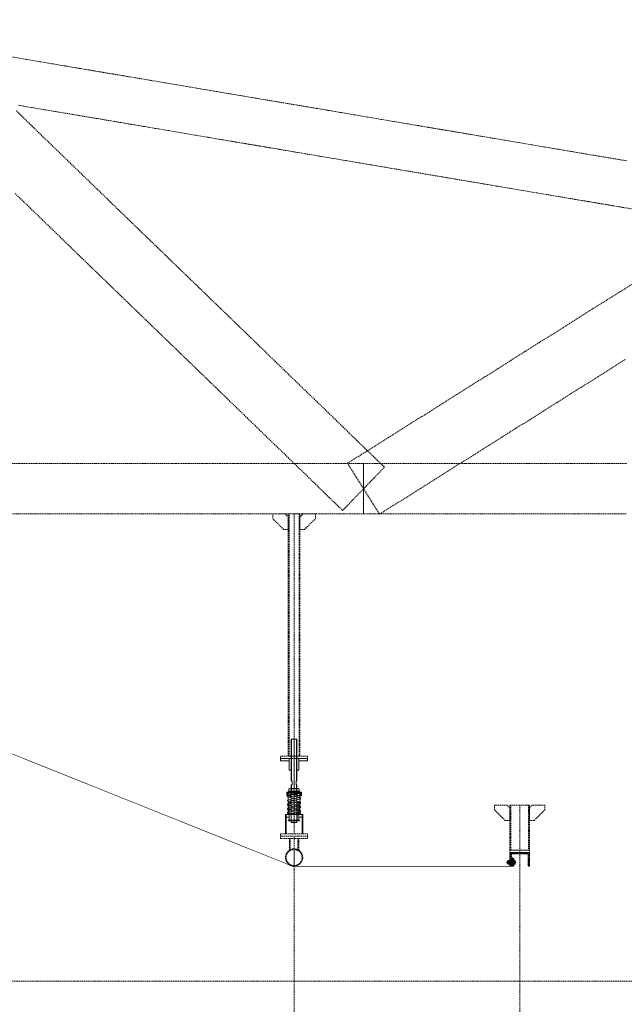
# Model space of a CAD drawing. Header units: millimetres. Extents: x -176817 to 571382, y -58489 to 156123.
# Tile 189 of 256: x 165889 to 169004, y -28065 to -22990. Entities that reach past the tile are written whole.
import ezdxf

# ---------------------------------------------------------------- set-up
doc = ezdxf.new("R2010")
doc.units = ezdxf.units.MM
doc.header["$LTSCALE"] = 0.2
for name, pattern in [('AM_ISO02W050', [7.5, 6, -1.5]), ('AM_ISO02W050x2', [3.75, 3, -0.75]), ('AM_ISO08W050', [18, 12, -1.5, 3, -1.5]), ('AM_ISO08W050x2', [9, 6, -0.75, 1.5, -0.75]), ('HIDDEN', [9.525, 6.35, -3.175])]:
    doc.linetypes.add(name, pattern=pattern)
doc.layers.get('Defpoints').update_dxf_attribs({"lineweight": 13})
for name, color, linetype, lineweight in [('-A Siatka', 30, 'Continuous', 35), ('-AAA Podkład', 252, 'Continuous', 13), ('-AAA Widok', 2, 'Continuous', 30), ('-AAA Wymiar', 1, 'Continuous', 18), ('AM_0N', 7, 'Continuous', 13), ('AM_3N', 6, 'AM_ISO02W050', 13), ('AM_4N', 3, 'Continuous', 13), ('AM_7N', 4, 'AM_ISO08W050', 13), ('AM_8', 1, 'Continuous', 13)]:
    doc.layers.add(name, color=color, linetype=linetype, lineweight=lineweight)
doc.styles.get("Standard").update_dxf_attribs({"font": 'arial.ttf'})
doc.dimstyles.new('STANDARD-100', dxfattribs={"dimscale": 100, "dimtxt": 2, "dimasz": 2, "dimexe": 0, "dimexo": 0, "dimgap": 0.6, "dimtad": 1, "dimdec": 0, "dimzin": 12, "dimdsep": 46, "dimtxsty": 'Standard', "dimcen": 1, "dimclrd": 256, "dimclre": 256, "dimclrt": 2, "dimadec": 0, "dimazin": 0, "dimtfac": 1, "dimtdec": 0, "dimtmove": 0, "dimatfit": 3, "dimfxl": 0, "dimtolj": 1, "dimtzin": 0, "dimarcsym": 0})

# ---------------------------------------------------------------- blocks, each defined once
blk = doc.blocks.new('*U1058')
at = {"layer": 'AM_0N'}
for p, q in [((5.7, -1), (-5.6, -1)), ((-5.6, -1), (-5.6, -1.6)), ((5.7, -1.6), (-5.6, -1.6)), ((-5.6, -1.6), (-2.4, -4.9)), ((-3, -6.3), (-2.4, -5.7)), ((3, -6.3), (-3, -6.3)), ((-3, -20.4), (-3, -6.3)), ((3, -20.4), (-3, -20.4)), ((-2.4, -21), (-3, -20.4)), ((2.4, -4.9), (-2.4, -4.9)), ((-2.4, -5.7), (-2.4, -4.9)), ((-2.4, -21), (2.4, -21)), ((5.7, -1.6), (2.4, -4.9)), ((2.4, -5.7), (2.4, -4.9)), ((3, -6.3), (2.4, -5.7)), ((2.4, -21), (3, -20.4)), ((3, -20.4), (3, -6.3)), ((5.7, -1.6), (5.7, -1))]:
    blk.add_line(p, q, dxfattribs=at)
at = {"layer": 'AM_3N', "linetype": 'AM_ISO02W050x2'}
for p, q in [((-3.4, -1), (0, -5.4)), ((-0.7, -4.4), (-0.7, -1)), ((0.7, -4.4), (-0.7, -4.4)), ((3.4, -1), (0, -5.4)), ((0.7, -4.4), (0.7, -1))]:
    blk.add_line(p, q, dxfattribs=at)
at = {"layer": 'AM_4N'}
for p, q in [((-2.4, -5.7), (-2.4, -6.3)), ((-2.4, -6.3), (-2.4, -21)), ((2.4, -5.7), (2.4, -6.3)), ((2.4, -6.3), (2.4, -21))]:
    blk.add_line(p, q, dxfattribs=at)
at = {"layer": 'AM_7N', "linetype": 'AM_ISO08W050x2'}
blk.add_line((0, 2), (0, -24), dxfattribs=at)
blk = doc.blocks.new('*U1059')
at = {"layer": 'AM_0N'}
for p, q in [((6, -12), (-6, -12)), ((-6, -12), (-6, -13.6)), ((-6, -13.6), (6, -13.6)), ((6, -13.6), (6, -12))]:
    blk.add_line(p, q, dxfattribs=at)
at = {"layer": 'AM_7N', "linetype": 'AM_ISO08W050x2'}
blk.add_line((0, -16.6), (0, -9), dxfattribs=at)
blk = doc.blocks.new('*U1060')
at = {"layer": 'AM_0N'}
for p, q in [((-5.8, -14.4), (-4.4, -13.6)), ((-5.8, -14.4), (-5.8, -18)), ((-5.8, -18), (-4.4, -18.8)), ((4.5, -13.6), (-4.4, -13.6)), ((4.5, -18.8), (-4.4, -18.8)), ((-2.9, -14.4), (-2.9, -18)), ((2.9, -14.4), (2.9, -18)), ((5.8, -14.4), (4.5, -13.6)), ((5.8, -18), (4.5, -18.8)), ((5.8, -14.4), (5.8, -18))]:
    blk.add_line(p, q, dxfattribs=at)
for centre, radius, start, end in [((-4.3, -16.5), 2.55, 55.5615, 115.5615), ((-4.3, -15.9), 2.55, 244.4385, 304.4385), ((0, -23.5), 9.54, 72.383, 107.617), ((0, -8.9), 9.54, 252.383, 287.617), ((4.3, -16.5), 2.55, 64.4385, 124.4385), ((4.3, -15.9), 2.55, 235.5615, 295.5615)]:
    blk.add_arc(centre, radius, start, end, dxfattribs=at)
at = {"layer": 'AM_7N', "linetype": 'AM_ISO08W050x2'}
blk.add_line((0, -10.6), (0, -21.8), dxfattribs=at)
blk = doc.blocks.new('okucie')
at = {"layer": 'AM_8'}
h = blk.add_hatch(dxfattribs=at)
h.set_pattern_fill('ANSI31', color=256, scale=0.5, style=0)
h.set_pattern_definition([(45, (-21727.3335, 85443.8012), (-1.122532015, 1.122532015), [])])
h.paths.add_polyline_path([(-3.5, -5), (-3.5, -3.8), (-6.3, -1), (-20, -1), (-20, -5)])
h.paths.add_polyline_path([(20, -5), (20, -1), (6.3, -1), (3.5, -3.8), (3.5, -5)])
h = blk.add_hatch(dxfattribs=at)
h.set_pattern_fill('ANSI31', color=256, scale=0.5, angle=90, style=0)
h.set_pattern_definition([(135, (-21776.6445, 85446.8), (-1.122532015, -1.122532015), [])])
h.paths.add_polyline_path([(-3.5, -8), (-20, -8), (-20, -12), (-3.5, -12)])
h.paths.add_polyline_path([(20, -8), (3.5, -8), (3.5, -12), (6, -12), (20, -12)])
at = {"layer": '-AAA Widok'}
for p, q in [((-3.5, -3.8, 0), (3.5, -3.8, 0)), ((-3.5, -12, 0), (-3.5, -8)), ((3.5, -12, 0), (3.5, -8))]:
    blk.add_line(p, q, dxfattribs=at)
for points in [[(-20, -5), (20, -5), (20, -1), (-20, -1)], [(-20, -12), (20, -12), (20, -8), (-20, -8)]]:
    blk.add_lwpolyline(points, close=True, dxfattribs=at)
at = {"layer": '-AAA Widok', "elevation": 0}
blk.add_lwpolyline([(-20, -5), (20, -5), (20, -1), (-20, -1)], close=True, dxfattribs=at)
for points in [[(-6.3, -1), (-3.5, -3.8), (-3.5, -5)], [(6.3, -1), (3.5, -3.8), (3.5, -5)]]:
    blk.add_lwpolyline(points, dxfattribs=at)
at = {"layer": '-AAA Wymiar'}
for p, q in [((-20, -8), (-20, -5)), ((20, -8), (20, -5))]:
    blk.add_line(p, q, dxfattribs=at)
at = {"layer": 'AM_0N'}
for name in ['*U1058', '*U1059', '*U1060']:
    blk.add_blockref(name, (0, 0), dxfattribs=at)
blk = doc.blocks.new('*U1065')
at = {"layer": 'AM_0N'}
for p, q in [((-33, 4.1), (-32.1, 5)), ((-33, 4.1), (-33, -4.1)), ((-2.5, 5), (-32.1, 5)), ((-32.1, 5), (-32.1, -5)), ((-2.5, 5), (-2.5, -5)), ((-2.5, 5), (-1.6, 4.6)), ((2, 4.6), (-1.6, 4.6)), ((2, 4.6), (2, 7.7)), ((2.6, 7.7), (2, 7.7)), ((2, -4.6), (2, 4.6)), ((7.6, 9.8), (2.6, 9.8)), ((2.6, 9.8), (2.6, 7.7)), ((2.6, 7.7), (2.6, -7.7)), ((7.6, 4.9), (2.6, 4.9)), ((7.6, 9.8), (8.4, 8.5)), ((8.4, -8.5), (8.4, 8.5)), ((-32.1, -5), (-33, -4.1)), ((-2.5, -5), (-32.1, -5)), ((-2.5, -5), (-1.6, -4.6)), ((2, -4.6), (-1.6, -4.6)), ((2, -7.7), (2, -4.6)), ((2.6, -7.7), (2, -7.7)), ((7.6, -4.9), (2.6, -4.9)), ((2.6, -7.7), (2.6, -9.8)), ((7.6, -9.8), (2.6, -9.8)), ((7.6, -9.8), (8.4, -8.5))]:
    blk.add_line(p, q, dxfattribs=at)
for centre, radius, start, end in [((4.1, 7.4), 4.34, 325.5531, 25.5531), ((-7.8, 0), 16.2, 342.3875, 17.6125), ((4.1, -7.4), 4.34, 334.4469, 34.4469)]:
    blk.add_arc(centre, radius, start, end, dxfattribs=at)
at = {"layer": 'AM_4N'}
for p, q in [((-2.5, 4.1), (-33, 4.1)), ((-2.5, 4.1), (-1.6, 4.6)), ((-2.5, -4.1), (-33, -4.1)), ((-2.5, -4.1), (-1.6, -4.6))]:
    blk.add_line(p, q, dxfattribs=at)
at = {"layer": 'AM_7N', "linetype": 'AM_ISO08W050x2'}
blk.add_line((11.4, 0), (-36, 0), dxfattribs=at)
blk = doc.blocks.new('*U1066')
at = {"layer": 'AM_0N'}
for p, q in [((-20, 10), (-20, -10)), ((-18, 10), (-20, 10)), ((-18, -10), (-18, 10)), ((-20, -10), (-18, -10))]:
    blk.add_line(p, q, dxfattribs=at)
at = {"layer": 'AM_7N', "linetype": 'AM_ISO08W050x2'}
blk.add_line((-15, 0), (-23, 0), dxfattribs=at)
blk = doc.blocks.new('*U1067')
at = {"layer": 'AM_0N'}
for p, q in [((-27.3, 9.2), (-28.4, 7.3)), ((-28.4, -7.3), (-28.4, 7.3)), ((-21.1, 9.2), (-27.3, 9.2)), ((-21.1, 4.6), (-27.3, 4.6)), ((-21.1, 9.2), (-20, 7.3)), ((-20, -7.3), (-20, 7.3)), ((-27.3, -9.2), (-28.4, -7.3)), ((-21.1, -4.6), (-27.3, -4.6)), ((-21.1, -9.2), (-27.3, -9.2)), ((-21.1, -9.2), (-20, -7.3))]:
    blk.add_line(p, q, dxfattribs=at)
for centre, radius, start, end in [((-23.9, 6.9), 4.08, 154.4385, 214.4385), ((-12.7, 0), 15.3, 162.383, 197.617), ((-24.5, 6.9), 4.08, 325.5615, 25.5615), ((-35.7, 0), 15.3, 342.383, 17.617), ((-23.9, -6.9), 4.08, 145.5615, 205.5615), ((-24.5, -6.9), 4.08, 334.4385, 34.4385)]:
    blk.add_arc(centre, radius, start, end, dxfattribs=at)
at = {"layer": 'AM_7N', "linetype": 'AM_ISO08W050x2'}
blk.add_line((-17, 0), (-31.4, 0), dxfattribs=at)
blk = doc.blocks.new('*U1068')
at = {"layer": 'AM_0N'}
for p, q in [((0, 10), (0, -10)), ((2, 10), (0, 10)), ((2, -10), (2, 10)), ((0, -10), (2, -10))]:
    blk.add_line(p, q, dxfattribs=at)
at = {"layer": 'AM_7N', "linetype": 'AM_ISO08W050x2'}
blk.add_line((5, 0), (-3, 0), dxfattribs=at)
blk = doc.blocks.new('Okucie+śruba')
at = {"layer": '-AAA Widok', "color": 42, "xscale": -1, "rotation": 90}
blk.add_blockref('okucie', (-12, 0), dxfattribs=at)
at = {"layer": 'AM_0N', "color": 42}
for name in ['*U1065', '*U1067', '*U1066', '*U1068']:
    blk.add_blockref(name, (0, 0), dxfattribs=at)
blk = doc.blocks.new('Profil rev.B')
at = {"layer": '-A Siatka', "linetype": 'HIDDEN', "const_width": 3, "elevation": 0}
blk.add_lwpolyline([(24789.1, 1112.9), (24789.1, 1062.9), (27533.8, -36.5, 0.095882), (27543.4, -38.4), (28668.6, -37.5), (28668.6, 9.2)], format="xyb", dxfattribs=at)
at = {"layer": '-AAA Wymiar'}
blk.add_blockref('Okucie+śruba', (28674.1, -17.5, 0), dxfattribs=at)
blk = doc.blocks.new('*D879')
at = {"layer": '-AAA Podkład', "linetype": 'HIDDEN', "lineweight": -2, "ltscale": 5, "transparency": 16777216}
for p, q in [((29404.4, -44949.4), (29404.4, -46507.2)), ((30205.5, -44946.9), (30205.5, -46507.2)), ((30005.5, -46507.2), (29604.4, -46507.2))]:
    blk.add_line(p, q, dxfattribs=at)
at = {"layer": '-AAA Podkład', "linetype": 'HIDDEN', "ltscale": 5, "transparency": 16777216}
for points in [[(29604.4, -46473.9), (29604.4, -46540.5), (29404.4, -46507.2)], [(30005.5, -46473.9), (30005.5, -46540.5), (30205.5, -46507.2)]]:
    blk.add_solid(points, dxfattribs=at)
at = {"layer": 'Defpoints', "color": 0, "linetype": 'HIDDEN', "ltscale": 5, "transparency": 16777216}
for p in [(29404.4, -44949.4, 0), (30205.5, -44946.9, 0), (29404.4, -46507.2)]:
    blk.add_point(p, dxfattribs=at)
at = {"layer": '-AAA Podkład', "color": 2, "linetype": 'HIDDEN', "ltscale": 5, "transparency": 16777216, "insert": (29805, -46345.1), "char_height": 200, "attachment_point": 5}
blk.add_mtext('\\A1;801', dxfattribs=at)
blk = doc.blocks.new('*D880')
at = {"layer": '-AAA Podkład', "linetype": 'HIDDEN', "lineweight": -2, "ltscale": 5, "transparency": 16777216}
for p, q in [((28242, -44958.9), (28242, -46507.2)), ((29404.4, -44949.4), (29404.4, -46507.2)), ((29204.4, -46507.2), (28442, -46507.2))]:
    blk.add_line(p, q, dxfattribs=at)
at = {"layer": '-AAA Podkład', "linetype": 'HIDDEN', "ltscale": 5, "transparency": 16777216}
for points in [[(28442, -46473.9), (28442, -46540.5), (28242, -46507.2)], [(29204.4, -46473.9), (29204.4, -46540.5), (29404.4, -46507.2)]]:
    blk.add_solid(points, dxfattribs=at)
at = {"layer": 'Defpoints', "color": 0, "linetype": 'HIDDEN', "ltscale": 5, "transparency": 16777216}
for p in [(28242, -44958.9, 0), (29404.4, -44949.4, 0), (28242, -46507.2)]:
    blk.add_point(p, dxfattribs=at)
at = {"layer": '-AAA Podkład', "color": 2, "linetype": 'HIDDEN', "ltscale": 5, "transparency": 16777216, "insert": (28823.2, -46345.1), "char_height": 200, "attachment_point": 5}
blk.add_mtext('\\A1;1162', dxfattribs=at)
blk = doc.blocks.new('*D881')
at = {"layer": '-AAA Podkład', "linetype": 'HIDDEN', "lineweight": -2, "ltscale": 5, "transparency": 16777216}
for p, q in [((25450, -43854), (25450, -46507.2)), ((28242, -44958.9), (28242, -46507.2)), ((28042, -46507.2), (25650, -46507.2))]:
    blk.add_line(p, q, dxfattribs=at)
at = {"layer": '-AAA Podkład', "linetype": 'HIDDEN', "ltscale": 5, "transparency": 16777216}
for points in [[(25650, -46473.9), (25650, -46540.5), (25450, -46507.2)], [(28042, -46473.9), (28042, -46540.5), (28242, -46507.2)]]:
    blk.add_solid(points, dxfattribs=at)
at = {"layer": 'Defpoints', "color": 0, "linetype": 'HIDDEN', "ltscale": 5, "transparency": 16777216}
for p in [(25450, -43854), (28242, -44958.9, 0), (25450, -46507.2)]:
    blk.add_point(p, dxfattribs=at)
at = {"layer": '-AAA Podkład', "color": 2, "linetype": 'HIDDEN', "ltscale": 5, "transparency": 16777216, "insert": (26846, -46345.1), "char_height": 200, "attachment_point": 5}
blk.add_mtext('\\A1;2792', dxfattribs=at)
blk = doc.blocks.new('*U1083')
at = {"layer": 'AM_0N'}
for p, q in [((-28, 230.6), (28, 230.6)), ((-28, 226.6), (-28, 230.6)), ((28, 226.6), (-28, 226.6)), ((28, 230.6), (28, 226.6))]:
    blk.add_line(p, q, dxfattribs=at)
at = {"layer": 'AM_7N', "linetype": 'AM_ISO08W050x2'}
blk.add_line((0, 233.6), (0, 223.6), dxfattribs=at)
blk = doc.blocks.new('*U1084')
at = {"layer": 'AM_0N'}
for p, q in [((33.8, 222.6), (-33, 222.6)), ((29.3, 219.8), (-30.7, 209)), ((-2.7, 214.1), (-30.3, 215.9)), ((-29.7, 215.9), (30.3, 219.9)), ((-29.3, 201.1), (30.7, 211.9)), ((30.7, 198.2), (-7.4, 205.1)), ((30, 219.9), (30.3, 219.9)), ((-30.7, 201.1), (7.4, 194.3)), ((29.3, 198.2), (-30.7, 187.4)), ((-30.7, 179.5), (7.4, 172.7)), ((29.3, 176.6), (-30.7, 165.8)), ((-30.7, 157.9), (7.4, 151.1)), ((29.3, 155), (-30.7, 144.2)), ((-29.3, 179.5), (30.7, 190.3)), ((-29.3, 157.9), (30.7, 168.7)), ((30.7, 176.6), (-7.4, 183.5)), ((30.7, 155), (-7.4, 161.9)), ((-33.8, 112), (33, 112)), ((-30.7, 136.3), (7.4, 129.5)), ((29.3, 133.4), (-30.7, 122.6)), ((29.7, 118.7), (-30.3, 114.7)), ((-30, 114.7), (-30.3, 114.7)), ((-29.3, 136.3), (30.7, 147.1)), ((-29.3, 114.7), (30.7, 125.5)), ((30.7, 133.4), (-7.4, 140.3)), ((2.7, 120.5), (30.3, 118.7))]:
    blk.add_line(p, q, dxfattribs=at)
for centre, start, end in [((-30, 219.9), 138.0181, 273.8226), ((-30, 205.1), 100.2034, 280.2034), ((30, 215.9), 280.2034, 100.2034), ((30, 223.9), 273.8226, 340.5288), ((-30, 183.5), 100.2034, 280.2034), ((-30, 161.9), 100.2034, 280.2034), ((30, 194.3), 280.2034, 100.2034), ((30, 172.7), 280.2034, 100.2034), ((30, 151.1), 280.2034, 100.2034), ((-30, 140.3), 100.2034, 280.2034), ((-30, 118.7), 100.2034, 280.2034), ((-30, 110.7), 93.8226, 160.5288), ((30, 129.5), 280.2034, 100.2034), ((30, 114.7), 318.0181, 93.8226)]:
    blk.add_arc(centre, 4, start, end, dxfattribs=at)
at = {"layer": 'AM_7N', "linetype": 'AM_ISO08W050x2'}
for p, q in [((-30, 109), (-30, 225.6)), ((0, 109), (0, 225.6)), ((30, 109), (30, 225.6))]:
    blk.add_line(p, q, dxfattribs=at)
blk = doc.blocks.new('*U1085')
at = {"layer": 'AM_0N'}
for p, q in [((-28, 82), (28, 82)), ((-28, 78), (-28, 82)), ((28, 78), (-28, 78)), ((28, 82), (28, 78))]:
    blk.add_line(p, q, dxfattribs=at)
at = {"layer": 'AM_7N', "linetype": 'AM_ISO08W050x2'}
blk.add_line((0, 85), (0, 75), dxfattribs=at)
blk = doc.blocks.new('*U1086')
at = {"layer": 'AM_0N'}
for p, q in [((-26.6, 242.6), (-21.4, 245.6)), ((-26.6, 242.6), (-26.6, 233.6)), ((-26.6, 233.6), (-21.4, 230.6)), ((21.3, 245.6), (-21.4, 245.6)), ((21.3, 230.6), (-21.4, 230.6)), ((-13.3, 242.6), (-13.3, 233.6)), ((13.3, 242.6), (13.3, 233.6)), ((26.6, 242.6), (21.3, 245.6)), ((26.6, 233.6), (21.3, 230.6)), ((26.6, 242.6), (26.6, 233.6))]:
    blk.add_line(p, q, dxfattribs=at)
for centre, radius, start, end in [((-19.9, 232.9), 11.7, 55.5615, 115.5615), ((-19.9, 243.3), 11.7, 244.4385, 304.4385), ((0, 200.7), 43.9, 72.383, 107.617), ((0, 275.4), 43.9, 252.383, 287.617), ((19.9, 232.9), 11.7, 64.4385, 124.4385), ((19.9, 243.3), 11.7, 235.5615, 295.5615)]:
    blk.add_arc(centre, radius, start, end, dxfattribs=at)
at = {"layer": 'AM_7N', "linetype": 'AM_ISO08W050x2'}
blk.add_line((0, 248.6), (0, 227.6), dxfattribs=at)
blk = doc.blocks.new('A$C09B41FFC')
at = {"layer": '-AAA Podkład', "color": 7}
for p, q in [((-13, 500), (-13, 284.6)), ((0, 500), (0, 70)), ((13, 500), (13, 284.6)), ((-13, 264.6), (-13, 214.6)), ((13, 264.6), (13, 214.6)), ((-16, 222.6), (-16, 226.6)), ((-15, 222.6), (15, 222.6)), ((-15, 214.6), (15, 214.6)), ((16, 222.6), (16, 226.6)), ((-16.2, 172.6), (-15, 172.6)), ((-15.2, 171.6), (-15, 171.6)), ((15, 172.6), (16.2, 172.6)), ((15, 171.6), (15.2, 171.6)), ((-16.2, 82), (-15, 82)), ((-16.2, 82), (-15, 82)), ((-15.2, 83), (-15, 83)), ((16.2, 82, 0), (15, 82, 0)), ((21.2, 82), (20, 82))]:
    blk.add_line(p, q, dxfattribs=at)
for points in [[(15, 284.6), (15, 498), (13, 500), (-13, 500), (-15, 498), (-15, 284.6)], [(-15, 264.6), (-10.5, 264.6), (-10.5, 284.6), (-15, 284.6)], [(-15, 264.6), (-15, 72), (-13, 70), (13, 70), (15, 72), (15, 264.6)], [(15, 264.6), (10.5, 264.6), (10.5, 284.6), (15, 284.6)], [(-15, 226.6), (-38.1, 226.6), (-38.1, 222.6), (-15, 222.6)], [(-15, 222.6), (-38.1, 222.6), (-38.1, 207.6), (-15, 207.6)], [(15, 226.6), (38.1, 226.6), (38.1, 222.6), (15, 222.6)], [(15, 222.6), (38.1, 222.6), (38.1, 207.6), (15, 207.6)], [(-25, 112), (-41.2, 112), (-41.2, 98), (-25, 98)], [(25, 98), (41.3, 98), (41.3, 112), (25, 112)]]:
    blk.add_lwpolyline(points, dxfattribs=at)
at = {"layer": '-AAA Podkład', "color": 7, "elevation": 0}
for points in [[(-25, 400), (-70, 400), (-70, 388), (-25, 388)], [(25, 388), (70, 388), (70, 400), (25, 400)], [(-44.4, 12), (-44.4, 112), (-41.2, 112), (-41.2, 12)], [(44.5, 12), (44.5, 112), (41.3, 112), (41.3, 12)]]:
    blk.add_lwpolyline(points, dxfattribs=at)
for points in [[(-25, 340), (-25, 400), (-14.2, 400), (-13.2, 399), (-13.2, 341), (-14.2, 340)], [(25, 340), (25, 400), (14.2, 400), (13.2, 399), (13.2, 341), (14.2, 340)]]:
    blk.add_lwpolyline(points, close=True, dxfattribs=at)
at = {"layer": '-AAA Podkład', "color": 7}
for points in [[(-38.1, 207.6), (-35.2, 207.6), (-35.2, 222.6), (-38.1, 222.6)], [(38.1, 207.6), (35.2, 207.6), (35.2, 222.6), (38.1, 222.6)], [(-25, 172.6), (-25, 82), (-16.2, 82), (-15.2, 83), (-15.2, 171.6), (-16.2, 172.6)], [(25, 172.6), (25, 82), (16.2, 82), (15.2, 83), (15.2, 171.6), (16.2, 172.6)]]:
    blk.add_lwpolyline(points, close=True, dxfattribs=at)
blk.add_circle((-30, 118.7), 4, dxfattribs=at)
for points in [[(-25, 112), (-25, 113), (-26, 112)], [(25, 112), (25, 113), (26, 112)]]:
    blk.add_solid(points, dxfattribs=at)
for name in ['*U1084', '*U1083', '*U1086', '*U1085']:
    blk.add_blockref(name, (0, 0), dxfattribs=at)
blk = doc.blocks.new('Podkład rev.B')
at = {"layer": '-AAA Podkład', "linetype": 'HIDDEN', "ltscale": 5}
h = blk.add_hatch(dxfattribs=at)
h.set_pattern_fill('ANSI32', color=256)
h.set_pattern_definition([(45, (-21955.316, -49512.537), (-6.7351921, 6.7351921), []), (45, (-21950.826, -49512.537), (-6.7351921, 6.7351921), [])])
h.paths.add_polyline_path([(29354.4, -44966.4), (29404.4, -44966.4), (29404.4, -44968.3, -0.414214), (29399.4, -44973.4), (29361.4, -44973.4), (29361.4, -45031.3, -0.414214), (29356.4, -45036.4), (29354.4, -45036.4)])
h.paths.add_polyline_path([(29404.4, -44968.3), (29404.4, -44966.4), (29454.4, -44966.4), (29454.4, -45036.4), (29452.5, -45036.4, -0.414214), (29447.4, -45031.3), (29447.4, -44973.4), (29409.5, -44973.4, -0.414214)])
for p, q in [((28242, -43221, 0), (28242, -44469.2, 0)), ((28242, -44869.2, 0), (28242, -44493.2, 0)), ((29404.4, -44721.4, 0), (29404.4, -44954.4, 0)), ((28217.8, -44954.2, 0), (28217.8, -44893.2, 0)), ((28221.8, -44951.9, 0), (28221.8, -44893.2, 0)), ((28242, -45036, 0), (28242, -44881.2, 0)), ((28262.1, -44951.9, 0), (28262.1, -44893.2, 0)), ((28266.1, -44954.2, 0), (28266.1, -44893.2, 0))]:
    blk.add_line(p, q, dxfattribs=at)
at = {"layer": '-AAA Podkład', "linetype": 'HIDDEN', "ltscale": 5, "elevation": 0}
for points in [[(36922.7, -38239.2), (-1301.7, -38239.2), (-1301.7, -45629.3), (36922.7, -45629.3)], [(28212, -43301), (28188, -43301), (28132, -43245), (28132, -43221), (28196, -43221), (28212, -43237)], [(28272, -44469.2), (28212, -44469.2), (28212, -43221), (28272, -43221)], [(28272, -43301), (28296, -43301), (28352, -43245), (28352, -43221), (28288, -43221), (28272, -43237)], [(28312, -44481.2), (28172, -44481.2), (28172, -44469.2), (28312, -44469.2)], [(29354.4, -44801.4), (29330.4, -44801.4), (29274.4, -44745.4), (29274.4, -44721.4), (29338.4, -44721.4), (29354.4, -44737.4)], [(29454.4, -44954.4), (29354.4, -44954.4), (29354.4, -44721.4), (29454.4, -44721.4)], [(29454.4, -44801.4), (29478.4, -44801.4), (29534.4, -44745.4), (29534.4, -44721.4), (29470.4, -44721.4), (29454.4, -44737.4)], [(28312, -44869.2), (28172, -44869.2), (28172, -44881.2), (28312, -44881.2)], [(28312, -44893.2), (28172, -44893.2), (28172, -44881.2), (28312, -44881.2)], [(29454.4, -44966.4), (29354.4, -44966.4), (29354.4, -44954.4), (29454.4, -44954.4)]]:
    blk.add_lwpolyline(points, close=True, dxfattribs=at)
at = {"layer": '-AAA Podkład', "linetype": 'HIDDEN', "ltscale": 5}
for points in [[(29955.9, -41401), (29885.6, -41389.1), (29815.3, -41377.3), (29745, -41365.4), (29674.7, -41353.5), (29604.4, -41341.6), (29534.1, -41329.7), (29463.8, -41317.8), (29393.4, -41305.9), (29323.1, -41294.1), (29252.8, -41282.2), (29182.5, -41270.3), (29112.2, -41258.4), (29041.9, -41246.5), (28971.6, -41234.6), (28901.3, -41222.7), (28830.9, -41210.9), (28760.6, -41199), (28690.3, -41187.1), (28620, -41175.2), (28549.7, -41163.3), (28479.4, -41151.4), (28409.1, -41139.5), (28338.8, -41127.6), (28268.4, -41115.8), (28198.1, -41103.9), (28127.8, -41092), (28057.5, -41080.1), (27987.2, -41068.2), (27916.9, -41056.3), (27846.6, -41044.4), (27776.3, -41032.6), (27705.9, -41020.7), (27635.6, -41008.8), (27565.3, -40996.9), (27495, -40985), (27424.7, -40973.1), (27354.4, -40961.2), (27284.1, -40949.4), (27213.8, -40937.5), (27143.4, -40925.6), (27073.1, -40913.7), (27002.8, -40901.8), (26932.5, -40889.9), (26862.2, -40878), (26791.9, -40866.2)], [(26822.2, -41114.7), (26892.5, -41126.6), (26962.8, -41138.5), (27033.1, -41150.3), (27103.4, -41162.2), (27173.7, -41174.1), (27244.1, -41186), (27314.4, -41197.9), (27384.7, -41209.8), (27455, -41221.7), (27525.3, -41233.5), (27595.6, -41245.4), (27665.9, -41257.3), (27736.2, -41269.2), (27806.6, -41281.1), (27876.9, -41293), (27947.2, -41304.9), (28017.5, -41316.7), (28087.8, -41328.6), (28158.1, -41340.5), (28228.4, -41352.4), (28298.7, -41364.3), (28369.1, -41376.2), (28439.4, -41388.1), (28509.7, -41399.9), (28580, -41411.8), (28650.3, -41423.7), (28720.6, -41435.6), (28790.9, -41447.5), (28861.2, -41459.4), (28931.6, -41471.3), (29001.9, -41483.2), (29072.2, -41495), (29142.5, -41506.9), (29212.8, -41518.8), (29283.1, -41530.7), (29353.4, -41542.6), (29423.7, -41554.5), (29494.1, -41566.4), (29564.4, -41578.2), (29634.7, -41590.1), (29705, -41602), (29775.3, -41613.9), (29845.6, -41625.8), (29915.9, -41637.7), (29986.2, -41649.6)], [(28492.2, -43202.3), (28546.1, -43146.7), (28600, -43091), (28653.9, -43035.3), (28707.8, -42979.6), (28637.5, -42911.5), (28567.2, -42843.5), (28496.9, -42775.4), (28426.6, -42707.4), (28356.2, -42639.3), (28285.9, -42571.3), (28215.6, -42503.2), (28145.3, -42435.1), (28075, -42367.1), (28004.7, -42299), (27934.4, -42231), (27864.1, -42162.9), (27793.7, -42094.9), (27723.4, -42026.8), (27653.1, -41958.7), (27582.8, -41890.7), (27512.5, -41822.6), (27442.2, -41754.6), (27371.9, -41686.5), (27301.6, -41618.5), (27231.2, -41550.4), (27160.9, -41482.4), (27090.6, -41414.3), (27020.3, -41346.2), (26950, -41278.2), (26879.7, -41210.1), (26809.4, -41142.1)], [(26804.7, -41569), (26875, -41637), (26945.3, -41705.1), (27015.6, -41773.2), (27085.9, -41841.2), (27156.3, -41909.3), (27226.6, -41977.3), (27296.9, -42045.4), (27367.2, -42113.4), (27437.5, -42181.5), (27507.8, -42249.6), (27578.1, -42317.6), (27648.4, -42385.7), (27718.8, -42453.7), (27789.1, -42521.8), (27859.4, -42589.8), (27929.7, -42657.9), (28000, -42725.9), (28070.3, -42794), (28140.6, -42862.1), (28210.9, -42930.1), (28281.3, -42998.2), (28351.6, -43066.2), (28421.9, -43134.3), (28492.2, -43202.3)], [(29994, -42029.8), (29923.6, -42074.1), (29853.3, -42118.4), (29783, -42162.7), (29712.7, -42207), (29642.4, -42251.3), (29572.1, -42295.5), (29501.8, -42339.8), (29431.5, -42384.1), (29361.1, -42428.4), (29290.8, -42472.7), (29220.5, -42517), (29150.2, -42561.3), (29079.9, -42605.5), (29009.6, -42649.8), (28939.3, -42694.1), (28869, -42738.4), (28798.6, -42782.7), (28728.3, -42827), (28658, -42871.2), (28587.7, -42915.5), (28517.4, -42959.8), (28558.7, -43025.4), (28600, -43091), (28641.3, -43156.5), (28682.6, -43222.1), (28752.9, -43177.8), (28823.2, -43133.6), (28893.5, -43089.3), (28963.9, -43045), (29034.2, -43000.7), (29104.5, -42956.4), (29174.8, -42912.1), (29245.1, -42867.8), (29315.4, -42823.6), (29385.7, -42779.3), (29456, -42735), (29526.4, -42690.7), (29596.7, -42646.4), (29667, -42602.1), (29737.3, -42557.9), (29807.6, -42513.6), (29877.9, -42469.3), (29948.2, -42425)], [(28600, -43221), (28600, -43156), (28600, -43091), (28600, -43026), (28600, -42961), (28529.7, -42961), (28459.4, -42961), (28389.1, -42961), (28318.8, -42961), (28248.4, -42961), (28178.1, -42961), (28107.8, -42961), (28037.5, -42961), (27967.2, -42961), (27896.9, -42961), (27826.6, -42961), (27756.3, -42961), (27685.9, -42961), (27615.6, -42961), (27545.3, -42961), (27475, -42961), (27404.7, -42961), (27334.4, -42961), (27264.1, -42961), (27193.8, -42961), (27123.4, -42961), (27053.1, -42961), (26982.8, -42961), (26912.5, -42961), (26842.2, -42961), (26771.9, -42961)], [(26771.9, -43221), (26842.2, -43221), (26912.5, -43221), (26982.8, -43221), (27053.1, -43221), (27123.4, -43221), (27193.8, -43221), (27264.1, -43221), (27334.4, -43221), (27404.7, -43221), (27475, -43221), (27545.3, -43221), (27615.6, -43221), (27685.9, -43221), (27756.3, -43221), (27826.6, -43221), (27896.9, -43221), (27967.2, -43221), (28037.5, -43221), (28102.8, -43221), (28173.1, -43221), (28248.4, -43221), (28323.8, -43221), (28389.1, -43221), (28459.4, -43221), (28529.7, -43221), (28600, -43221)], [(29954.7, -42961), (29584.4, -42961), (29514.1, -42961), (29443.8, -42961), (29373.4, -42961), (29303.1, -42961), (29232.8, -42961), (29162.5, -42961), (29092.2, -42961), (29021.9, -42961), (28951.6, -42961), (28881.3, -42961), (28810.9, -42961), (28740.6, -42961), (28670.3, -42961), (28600, -42961), (28600, -43026), (28600, -43091), (28600, -43156), (28600, -43221), (28670.3, -43221), (28740.6, -43221), (28810.9, -43221), (28881.3, -43221), (28951.6, -43221), (29021.9, -43221), (29092.2, -43221), (29162.5, -43221), (29232.8, -43221), (29303.1, -43221), (29373.4, -43221), (29443.8, -43221), (29514.1, -43221), (29584.4, -43221), (29954.7, -43221)]]:
    blk.add_lwpolyline(points, dxfattribs=at)
at = {"layer": '-AAA Podkład', "linetype": 'HIDDEN', "ltscale": 5, "elevation": 0}
for points in [[(28216, -44469.2), (28216, -43221)], [(28268, -43221), (28268, -44469.2)], [(29358.4, -44954.4), (29358.4, -44721.4)], [(29450.4, -44721.4), (29450.4, -44954.4)]]:
    blk.add_lwpolyline(points, dxfattribs=at)
for points in [[(29354.4, -44966.4), (29404.4, -44966.4), (29404.4, -44968.3, -0.414214), (29399.4, -44973.4), (29361.4, -44973.4), (29361.4, -45031.3, -0.414214), (29356.4, -45036.4), (29354.4, -45036.4)], [(29404.4, -44968.3), (29404.4, -44966.4), (29454.4, -44966.4), (29454.4, -45036.4), (29452.5, -45036.4, -0.414214), (29447.4, -45031.3), (29447.4, -44973.4), (29409.5, -44973.4, -0.414214)]]:
    blk.add_lwpolyline(points, format="xyb", close=True, dxfattribs=at)
at = {"layer": '-AAA Podkład', "linetype": 'HIDDEN', "ltscale": 5}
for radius in [44.5, 41.2]:
    blk.add_circle((28242, -44991.5, 0), radius, dxfattribs=at)
blk.add_blockref('A$C09B41FFC', (28242, -44881.2, 0), dxfattribs=at)
for base, p1, p2, picture, middle in [((25450, -46507.2, 0), (28242, -44958.9, 0), (25450, -43854, 0), '*D881', (26846, -46345.1, 0)), ((28242, -46507.2, 0), (29404.4, -44949.4, 0), (28242, -44958.9, 0), '*D880', (28823.2, -46345.1, 0))]:
    dim = blk.add_linear_dim(base=base, p1=p1, p2=p2, dimstyle='STANDARD-100', dxfattribs=at)
    dim.commit()
    dim.dimension.update_dxf_attribs({"geometry": picture, "text_midpoint": middle})
dim = blk.add_linear_dim(base=(29404.4, -46507.2, 0), p1=(30205.5, -44946.9, 0), p2=(29404.4, -44949.4, 0), dimstyle='STANDARD-100', dxfattribs=at)
dim.commit()
dim.dimension.update_dxf_attribs({"geometry": '*D879', "text_midpoint": (29805, -46507.2, 0), "dimtype": 128})

msp = doc.modelspace()

# ---------------------------------------------------------------- block references
at = {"layer": '-AAA Widok'}
msp.add_blockref('Profil rev.B', (139759.1948, -27315.4403, 0), dxfattribs=at)
at = {"layer": '-AAA Wymiar'}
msp.add_blockref('Podkład rev.B', (139060.9118, 17683.4632, 0), dxfattribs=at)

doc.saveas('drawing.dxf')
